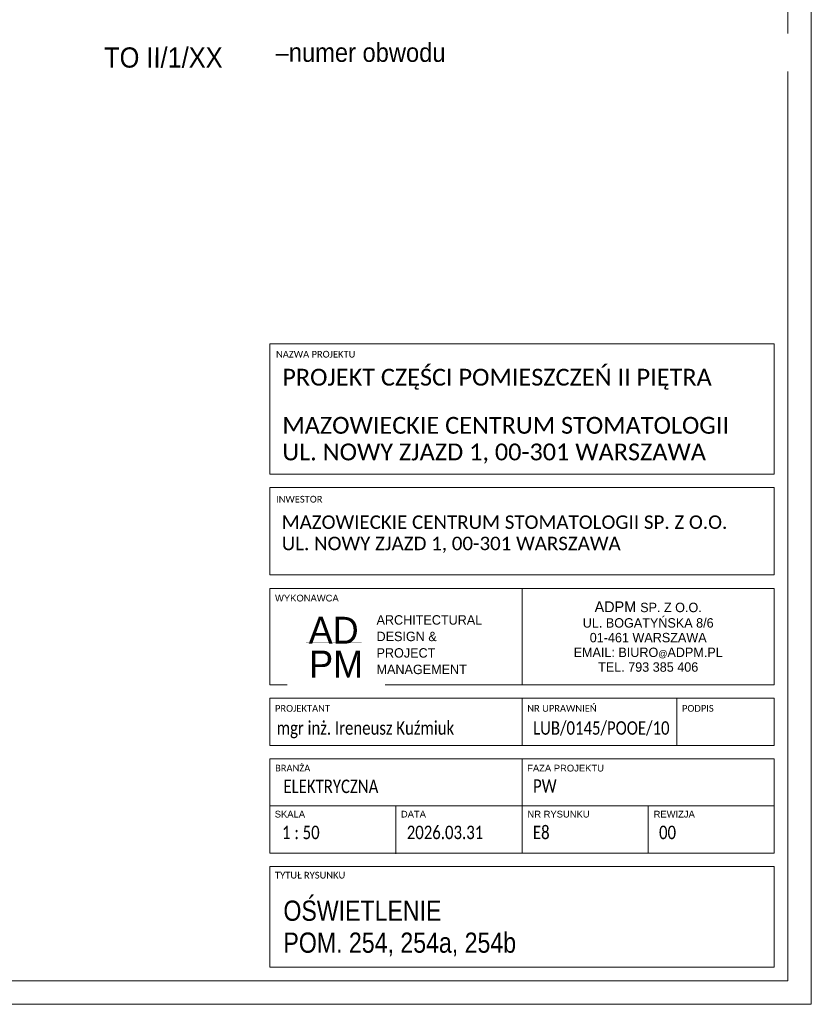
# Model space of a CAD drawing. Header units: centimetres. Extents: x 690840 to 714026, y 27673 to 40762.
# Tile 65 of 162: x 701064 to 701653, y 33277 to 34009. Entities that reach past the tile are written whole.
import ezdxf

# ---------------------------------------------------------------- set-up
doc = ezdxf.new("R2010")
doc.units = ezdxf.units.CM
doc.layers.get('0').update_dxf_attribs({"lineweight": 9})
doc.layers.add('Obrys powierzchni', color=50, linetype='Continuous', lineweight=9, plot=False)
for name, color, linetype, lineweight in [('Opis', 102, 'Continuous', 9), ('S3_ramka', 7, 'Continuous', 5), ('S3_rozdzielnice', 1, 'Continuous', 5)]:
    doc.layers.add(name, color=color, linetype=linetype, lineweight=lineweight)
doc.styles.add('Arial Narrow_4', font='ARIALN.TTF', dxfattribs={"height": 0.2})
doc.styles.add('Arial Narrow_5', font='ARIALN.TTF', dxfattribs={"height": 0.3})
doc.styles.add('Arial Narrow_7', font='ARIALN.TTF', dxfattribs={"height": 0.25})
doc.styles.add('Arial_4', font='arial.ttf', dxfattribs={"height": 0.1})
doc.styles.add('Arial_5', font='arial.ttf', dxfattribs={"height": 0.15})
doc.styles.add('ARIELCE', font='arial.ttf', dxfattribs={"width": 0.9})

# ---------------------------------------------------------------- blocks, each defined once
blk = doc.blocks.new('zw$7FBA')
at = {"lineweight": 0, "ltscale": 1.6}
blk.add_line((-197.5, 291.4), (-197.5, 219.84), dxfattribs=at)
at = {"layer": 'S3_ramka'}
for p, q in [((-385, 376.4), (-385, 473.11)), ((-385, 473.11), (-10, 473.11)), ((-10, 376.4), (-10, 473.11)), ((-385, 376.4), (-10, 376.4)), ((-385, 301.4), (-385, 366.4)), ((-385, 366.4), (-10, 366.4)), ((-10, 301.4), (-10, 366.4)), ((-385, 301.4), (-10, 301.4)), ((-385, 291.4), (-10, 291.4)), ((-385, 219.84), (-385, 291.4)), ((-10, 219.84), (-10, 291.4)), ((-385, 219.84), (-10, 219.84)), ((-385, 174.84), (-385, 209.84)), ((-385, 209.84), (-10, 209.84)), ((-197.5, 174.84), (-197.5, 209.84)), ((-82.5, 174.84), (-82.5, 209.84)), ((-10, 174.84), (-10, 209.84)), ((-10, 174.84), (-385, 174.84)), ((-385, 164.84), (-385, 94.84)), ((-385, 164.84), (-10, 164.84)), ((-197.5, 164.84), (-197.5, 94.84)), ((-10, 164.84), (-10, 94.84)), ((-385, 129.84), (-10, 129.84)), ((-385, 94.84), (-10, 94.84)), ((-385, 84.84), (-385, 10)), ((-385, 84.84), (-10, 84.84)), ((-10, 84.84), (-10, 10)), ((-385, 10), (-10, 10))]:
    blk.add_line(p, q, dxfattribs=at)
for s, insert, char_height, width, attachment_point, line_spacing_factor, style in [('{\\A1;\\fCalibri Light|b0|i0|c238|p34;\\C7;MAZOWIECKIE CENTRUM STOMATOLOGII\\PUL. NOWY ZJAZD 1, 00-301 WARSZAWA}', (-375.67, 418.83), 12.5, 331.75, 1, 0.949189, 'Arial Narrow_7'), ('{\\A1;\\fCalibri Light|b0|i0|c238|p34;\\C7;MAZOWIECKIE CENTRUM STOMATOLOGII SP. Z O.O.\\PUL. NOWY ZJAZD 1, 00-301 WARSZAWA}', (-376.09, 345.65), 10, 380.0786, 1, 0.949189, 'Arial Narrow_4'), ('\\pxqc,t7.937503,15.874997,23.8125,31.750003,39.687497,47.625,55.562504,63.499997,71.4375,79.375003,87.312497,95.25,103.187503,111.124997,119.0625,127.000003,134.937497,142.875,150.812503,158.749997,166.6875,174.625003,182.562497,190.5,198.437503,206.374997,214.3125,222.250004,230.187497,238.125,246.062503,253.999997;{\\fTw Cen MT|b0|i0|c238|p34;ADPM \\H0.875x;SP. Z O.O.\\PUL. BOGATYŃSKA 8/6 \\P01-461 WARSZAWA\\PEMAIL: BIURO\\H0.714286x;@\\H1.4x;ADPM.PL\\PTEL. 793 385 406}', (-103.75, 255.62), 8, 187.5, 5, 0.936439, 'Arial_5'), ('\\pxsm1.05,qc;{\\fTw Cen MT|b0|i0|c238|p34;AD}', (-337.51, 260.36), 20, 52.5066, 5, 0.936439, 'Arial_5'), ('\\pxql;{\\A1;\\fCalibri Light|b0|i0|c238|p34;\\W0.8;\\C7;\\A0;\\C256;mgr inż. Ireneusz Kuźmiuk}', (-379.86, 192.75), 10, 199.3828, 1, 0.949189, 'Arial Narrow_4'), ('\\pxql;{\\A1;\\fCalibri Light|b0|i0|c238|p34;\\W0.8;\\C7;\\A0;LUB/0145/POOE/10}', (-189.3, 192.75), 10, 123.7234, 1, 0.949189, 'Arial Narrow_4'), ('\\pxt6.35,12.7,19.05,25.4,31.75,38.1,44.45,50.8,57.15,63.5,69.85,76.2,82.55,88.9,95.25,101.6,107.95,114.3,120.65,127,133.35,139.7,146.05,152.4,158.75,165.1,171.45,177.8,184.15,190.5,196.85,203.2;{\\fCalibri|b0|i0|c238|p34;\\W0.8;ELEKTRYCZNA}', (-374.85, 149.41), 10, 141.9, 1, 0.949189, 'Arial Narrow_4')]:
    blk.add_mtext(s, dxfattribs=dict(at, insert=insert, char_height=char_height, width=width, attachment_point=attachment_point, line_spacing_factor=line_spacing_factor, style=style))
at = {"layer": 'S3_ramka', "char_height": 5, "attachment_point": 1, "style": 'Arial_4', "bg_fill": 3, "box_fill_scale": 1.25, "bg_fill_color": 256, "bg_fill_true_color": 13158600, "bg_fill_transparency": 0}
for s, insert, width, line_spacing_factor in [('\\pxt12.7,25.4,38.1,50.8,63.5,76.2,88.9,101.6,114.3,127,139.7,152.4,165.1,177.8,190.5,203.2,215.9,228.6,241.3,254,266.7,279.4,292.1,304.8,317.5,330.2,342.9,355.6,368.3,381,393.7,406.4;{\\fCalibri|b0|i0|c238|p34;NAZWA PROJEKTU}', (-380.35, 467.89), 95.6, 0.936439), ('\\pxt12.7,25.4,38.1,50.8,63.5,76.2,88.9,101.6,114.3,127,139.7,152.4,165.1,177.8,190.5,203.2,215.9,228.6,241.3,254,266.7,279.4,292.1,304.8,317.5,330.2,342.9,355.6,368.3,381,393.7,406.4;{\\fCalibri|b0|i0|c238|p34;INWESTOR }', (-380.35, 360.19), 98.25, 0.936439), ('{\\fCalibri|b0|i0|c238|p34;}WYKONAWCA', (-381.1, 286.73), 98.25, 0.936439), ('\\pxt12.7,25.4,38.1,50.8,63.5,76.2,88.9,101.6,114.3,127,139.7,152.4,165.1,177.8,190.5,203.2,215.9,228.6,241.3,254,266.7,279.4,292.1,304.8,317.5,330.2,342.9,355.6,368.3,381,393.7,406.4;{\\fCalibri|b0|i0|c238|p34;PROJEKTANT}', (-381.1, 204.81), 94.25, 0.936439), ('\\pxt12.7,25.4,38.1,50.8,63.5,76.2,88.9,101.6,114.3,127,139.7,152.4,165.1,177.8,190.5,203.2,215.9,228.6,241.3,254,266.7,279.4,292.1,304.8,317.5,330.2,342.9,355.6,368.3,381,393.7,406.4;{\\fCalibri|b0|i0|c238|p34;NR UPRAWNIEŃ}', (-193.6, 204.81), 94.25, 0.936439), ('\\pxt12.7,25.4,38.1,50.8,63.5,76.2,88.9,101.6,114.3,127,139.7,152.4,165.1,177.8,190.5,203.2,215.9,228.6,241.3,254,266.7,279.4,292.1,304.8,317.5,330.2,342.9,355.6,368.3,381,393.7,406.4;{\\fCalibri|b0|i0|c238|p34;PODPIS}', (-78.6, 204.81), 55.45, 0.936439), ('\\pxt1.25,2.5,3.75,5,6.25,7.5,8.75,10,11.25,12.5,13.75,15,16.25,17.5,18.75,20,21.25,22.5,23.75,25,26.25,27.5,28.75,30,31.25,32.5,33.75,35,36.25,37.5,38.75,40;{\\fCalibri|b0|i0|c238|p34;BRANŻA}', (-381.03, 160.44), 94.25, 0.949189), ('\\pxt1.25,2.5,3.75,5,6.25,7.5,8.75,10,11.25,12.5,13.75,15,16.25,17.5,18.75,20,21.25,22.5,23.75,25,26.25,27.5,28.75,30,31.25,32.5,33.75,35,36.25,37.5,38.75,40;{FAZA PROJEKTU}', (-193.68, 160.44), 94.25, 0.949189), ('\\pxt1.25,2.5,3.75,5,6.25,7.5,8.75,10,11.25,12.5,13.75,15,16.25,17.5,18.75,20,21.25,22.5,23.75,25,26.25,27.5,28.75,30,31.25,32.5,33.75,35,36.25,37.5,38.75,40;{SKALA}', (-381.29, 126.26), 94.25, 0.949189), ('\\pxt1.25,2.5,3.75,5,6.25,7.5,8.75,10,11.25,12.5,13.75,15,16.25,17.5,18.75,20,21.25,22.5,23.75,25,26.25,27.5,28.75,30,31.25,32.5,33.75,35,36.25,37.5,38.75,40;NR RYSUNKU', (-193.47, 126.26), 94.25, 0.949189), ('\\pxt1.25,2.5,3.75,5,6.25,7.5,8.75,10,11.25,12.5,13.75,15,16.25,17.5,18.75,20,21.25,22.5,23.75,25,26.25,27.5,28.75,30,31.25,32.5,33.75,35,36.25,37.5,38.75,40;{\\fCalibri|b0|i0|c238|p34;TYTUŁ RYSUNKU }', (-381.1, 80.91), 94.25, 0.949189)]:
    blk.add_mtext(s, dxfattribs=dict(at, insert=insert, width=width, line_spacing_factor=line_spacing_factor))
at = {"layer": 'S3_ramka', "insert": (-335.68, 235.21), "char_height": 20, "width": 52.5066, "attachment_point": 5, "line_spacing_factor": 0.936439, "style": 'Arial_5', "bg_fill": 2}
blk.add_mtext('{\\fTw Cen MT|b0|i0|c238|p34;PM}', dxfattribs=at)
at = {"lineweight": 0, "ltscale": 1.6, "const_width": 0.2}
blk.add_lwpolyline([(-357.95, 251.09), (-316.73, 251.09)], dxfattribs=at)
at = {"layer": 'S3_ramka'}
for p, q in [((-291.25, 129.84), (-291.25, 94.34)), ((-103.75, 129.84), (-103.75, 94.84))]:
    blk.add_line(p, q, dxfattribs=at)
for s, insert, char_height, width, attachment_point, line_spacing_factor, style in [('\\pxql;{\\fCalibri Light|b0|i0|c238|p34;PROJEKT CZĘŚCI POMIESZCZEŃ II PIĘTRA}', (-375.67, 454.57), 12.5, 352.9, 1, 0.949189, 'Arial Narrow_7'), ('\\pxsm1.05,ql;{\\fTw Cen MT|b0|i0|c238|p34;ARCHITECTURAL\\PDESIGN &\\PPROJECT\\PMANAGEMENT}', (-233.65, 249.6), 7, 143.9651, 5, 0.936439, 'Arial_5')]:
    blk.add_mtext(s, dxfattribs=dict(at, insert=insert, char_height=char_height, width=width, attachment_point=attachment_point, line_spacing_factor=line_spacing_factor, style=style))
at = {"layer": 'S3_ramka', "char_height": 5, "attachment_point": 1, "line_spacing_factor": 0.949189, "style": 'Arial_4', "bg_fill": 3, "box_fill_scale": 1.25, "bg_fill_color": 256, "bg_fill_true_color": 13158600, "bg_fill_transparency": 0}
for s, insert, width in [('\\pxt1.25,2.5,3.75,5,6.25,7.5,8.75,10,11.25,12.5,13.75,15,16.25,17.5,18.75,20,21.25,22.5,23.75,25,26.25,27.5,28.75,30,31.25,32.5,33.75,35,36.25,37.5,38.75,40;DATA', (-287.54, 126.26), 56.7746), ('\\pxt1.25,2.5,3.75,5,6.25,7.5,8.75,10,11.25,12.5,13.75,15,16.25,17.5,18.75,20,21.25,22.5,23.75,25,26.25,27.5,28.75,30,31.25,32.5,33.75,35,36.25,37.5,38.75,40;REWIZJA', (-99.72, 126.26), 64.4403)]:
    blk.add_mtext(s, dxfattribs=dict(at, insert=insert, width=width))

msp = doc.modelspace()

# ---------------------------------------------------------------- linework, layer by layer
at = {"layer": 'Obrys powierzchni', "ltscale": 1.6}
for points in [[(699552.62, 34762.32), (701652.62, 34762.32), (701652.62, 33277.32), (699552.62, 33277.32)], [(699570.12, 34744.82), (701635.12, 34744.82), (701635.12, 33294.82), (699570.12, 33294.82)]]:
    msp.add_lwpolyline(points, close=True, dxfattribs=at)

# ---------------------------------------------------------------- texts
at = {"layer": 'S3_ramka', "lineweight": 0, "insert": (701260.27, 33333.6), "char_height": 15, "width": 343.65, "attachment_point": 4, "line_spacing_factor": 0.949189, "style": 'Arial Narrow_5'}
msp.add_mtext('\\pxt4.23333,8.46667,12.7,16.93333,21.16667,25.4,29.63333,33.86667,38.1,42.33333,46.56667,50.8,55.03333,59.26667,63.5,67.73333,71.96667,76.2,80.43333,84.66667,88.9,93.13333,97.36667,101.6,105.83333,110.06667,114.3,118.53333,122.76667,127,131.23333,135.46667;OŚWIETLENIE\\PPOM. {\\fArial Narrow|b0|i0|c1|p34;2\\fArial Narrow|b0|i0|c238|p34;54\\fArial Narrow|b0|i0|c1|p34;, 2\\fArial Narrow|b0|i0|c238|p34;54a\\fArial Narrow|b0|i0|c1|p34;, 2\\fArial Narrow|b0|i0|c238|p34;54b}', dxfattribs=at)
at = {"layer": 'S3_rozdzielnice', "insert": (701127.04, 33988.12), "char_height": 15, "width": 1448.1259, "attachment_point": 1, "rotation": 359.98101, "style": 'ARIELCE'}
msp.add_mtext('{\\fArial|b0|i0|c238|p34;\\C7;TO II/1/XX}', dxfattribs=at)

# ---------------------------------------------------------------- next in the draw order: texts
at = {"layer": 'Opis', "color": 7, "insert": (701235.62, 33991.41), "char_height": 14, "width": 408.1161, "attachment_point": 1, "rotation": 359.98101, "style": 'ARIELCE', "bg_fill": 2}
msp.add_mtext('\\pxi-3,l4,ql,t4;{\\fArial|b0|i0|c238|p34; –numer obwodu}', dxfattribs=at)
at = {"layer": 'S3_ramka', "lineweight": 0, "char_height": 10, "line_spacing_factor": 0.949189, "style": 'Arial Narrow_4', "bg_fill": 2}
for s, insert, width, attachment_point in [('\\pxt1,6.35,12.7,19.05,25.4,31.75,38.1,44.45,50.8,57.15,63.5,69.85,76.2,82.55,88.9,95.25,101.6,107.95,114.3,120.65,127,133.35,139.7,146.05,152.4,158.75,165.1,171.45,177.8,184.15,190.5,196.85,203.2;{\\fCalibri|b0|i0|c238|p34;\\W0.8;PW}', (701445.79, 33444.46), 141.9, 1), ('\\pxql,t6.35,12.7,19.05,25.4,31.75,38.1,44.45,50.8,57.15,63.5,69.85,76.2,82.55,88.9,95.25,101.6,107.95,114.3,120.65,127,133.35,139.7,146.05,152.4,158.75,165.1,171.45,177.8,184.15,190.5,196.85,203.2;{\\fCalibri|b0|i0|c238|p34;\\W0.8; 1 : 50}', (701301.77, 33410.01), 90.65, 2)]:
    msp.add_mtext(s, dxfattribs=dict(at, insert=insert, width=width, attachment_point=attachment_point))

# ---------------------------------------------------------------- next in the draw order: texts
at = {"layer": 'S3_ramka', "lineweight": 0, "insert": (701397.26, 33410.01), "char_height": 10, "width": 90.65, "attachment_point": 2, "line_spacing_factor": 0.949189, "style": 'Arial Narrow_4'}
msp.add_mtext('\\pxql,t6.35,12.7,19.05,25.4,31.75,38.1,44.45,50.8,57.15,63.5,69.85,76.2,82.55,88.9,95.25,101.6,107.95,114.3,120.65,127,133.35,139.7,146.05,152.4,158.75,165.1,171.45,177.8,184.15,190.5,196.85,203.2;{\\fCalibri|b0|i0|c238|p34;\\W0.8;2026.03.31}', dxfattribs=at)

# ---------------------------------------------------------------- next in the draw order: block references
at = {"lineweight": 0, "ltscale": 1.6}
msp.add_blockref('zw$7FBA', (701635.12, 33294.82), dxfattribs=at)

# ---------------------------------------------------------------- next in the draw order: texts
at = {"layer": 'S3_ramka', "lineweight": 0, "char_height": 10, "width": 90.65, "attachment_point": 2, "line_spacing_factor": 0.949189, "style": 'Arial Narrow_4'}
for s, insert in [('\\pxql,t6.35,12.7,19.05,25.4,31.75,38.1,44.45,50.8,57.15,63.5,69.85,76.2,82.55,88.9,95.25,101.6,107.95,114.3,120.65,127,133.35,139.7,146.05,152.4,158.75,165.1,171.45,177.8,184.15,190.5,196.85,203.2;{\\fCalibri|b0|i0|c238|p34;\\W0.8;E8}', (701491.01, 33410.01)), ('\\pxql,t6.35,12.7,19.05,25.4,31.75,38.1,44.45,50.8,57.15,63.5,69.85,76.2,82.55,88.9,95.25,101.6,107.95,114.3,120.65,127,133.35,139.7,146.05,152.4,158.75,165.1,171.45,177.8,184.15,190.5,196.85,203.2;{\\fCalibri|b0|i0|c238|p34;\\W0.8;00}', (701584.76, 33410.01))]:
    msp.add_mtext(s, dxfattribs=dict(at, insert=insert))

doc.saveas('drawing.dxf')
